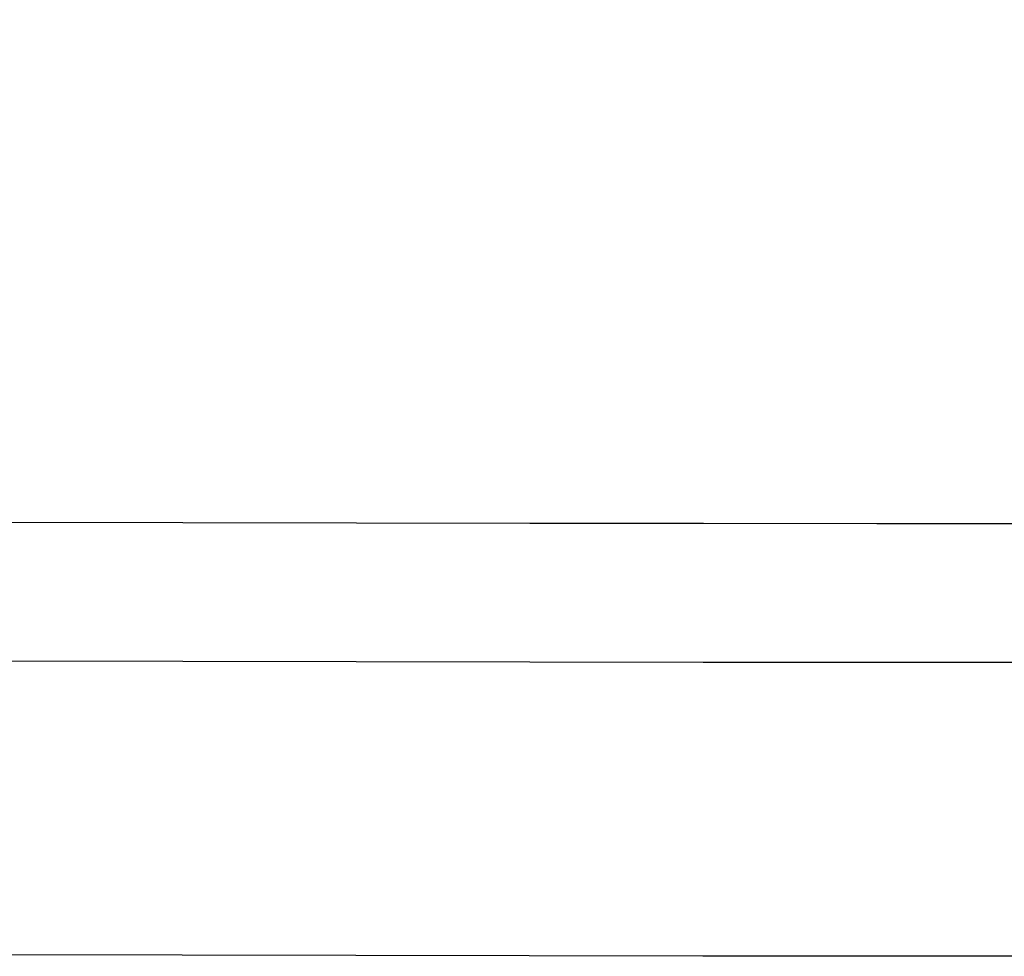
# Model space of a CAD drawing. Header units: millimetres. Extents: x -127 to 127, y -127 to 127.
# Tile 176 of 256: x -0.0934 to -0.017, y -38.5967 to -38.524. Entities that reach past the tile are written whole.
import ezdxf

# ---------------------------------------------------------------- set-up
doc = ezdxf.new("R2010")
doc.units = ezdxf.units.MM
doc.header["$MEASUREMENT"] = 0
doc.layers.add('Default', color=7, linetype='Continuous', true_color=0x000000)

msp = doc.modelspace()

# ---------------------------------------------------------------- linework, layer by layer
at = {"layer": 'Default', "color": 9, "true_color": 0xbfbfbf}
for points, knots in [([(38.596948, 0.000296, -454.307739), (38.596948, 38.597244, -454.307739), (0, 38.597244, -454.307739), (-38.596948, 38.597244, -454.307739), (-38.596948, 0.000296, -454.307739), (-38.596948, -38.596653, -454.307739), (0, -38.596653, -454.307739), (38.596948, -38.596653, -454.307739), (38.596948, 0.000296, -454.307739)], [0, 0, 0, 186.526568, 186.526568, 373.053137, 373.053137, 559.579705, 559.579705, 746.106273, 746.106273, 746.106273]), ([(38.574166, 0.000296, -453.664446), (38.574166, 38.574461, -453.664446), (0, 38.574461, -453.664446), (-38.574166, 38.574461, -453.664446), (-38.574166, 0.000296, -453.664446), (-38.574166, -38.57387, -453.664446), (0, -38.57387, -453.664446), (38.574166, -38.57387, -453.664446), (38.574166, 0.000296, -453.664446)], [0, 0, 0, 186.526568, 186.526568, 373.053137, 373.053137, 559.579705, 559.579705, 746.106273, 746.106273, 746.106273]), ([(38.5634, 0.000296, -459.348791), (38.5634, 38.563696, -459.348791), (0, 38.563696, -459.348791), (-38.5634, 38.563696, -459.348791), (-38.5634, 0.000296, -459.348791), (-38.5634, -38.563104, -459.348791), (0, -38.563104, -459.348791), (38.5634, -38.563104, -459.348791), (38.5634, 0.000296, -459.348791)], [0, 0, 0, 77.316702, 77.316702, 154.633405, 154.633405, 231.950107, 231.950107, 309.266809, 309.266809, 309.266809])]:
    msp.add_rational_spline(points, [1, 0.707106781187, 1, 0.707106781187, 1, 0.707106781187, 1, 0.707106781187, 1], degree=2, knots=knots, dxfattribs=at)

doc.saveas('drawing.dxf')
